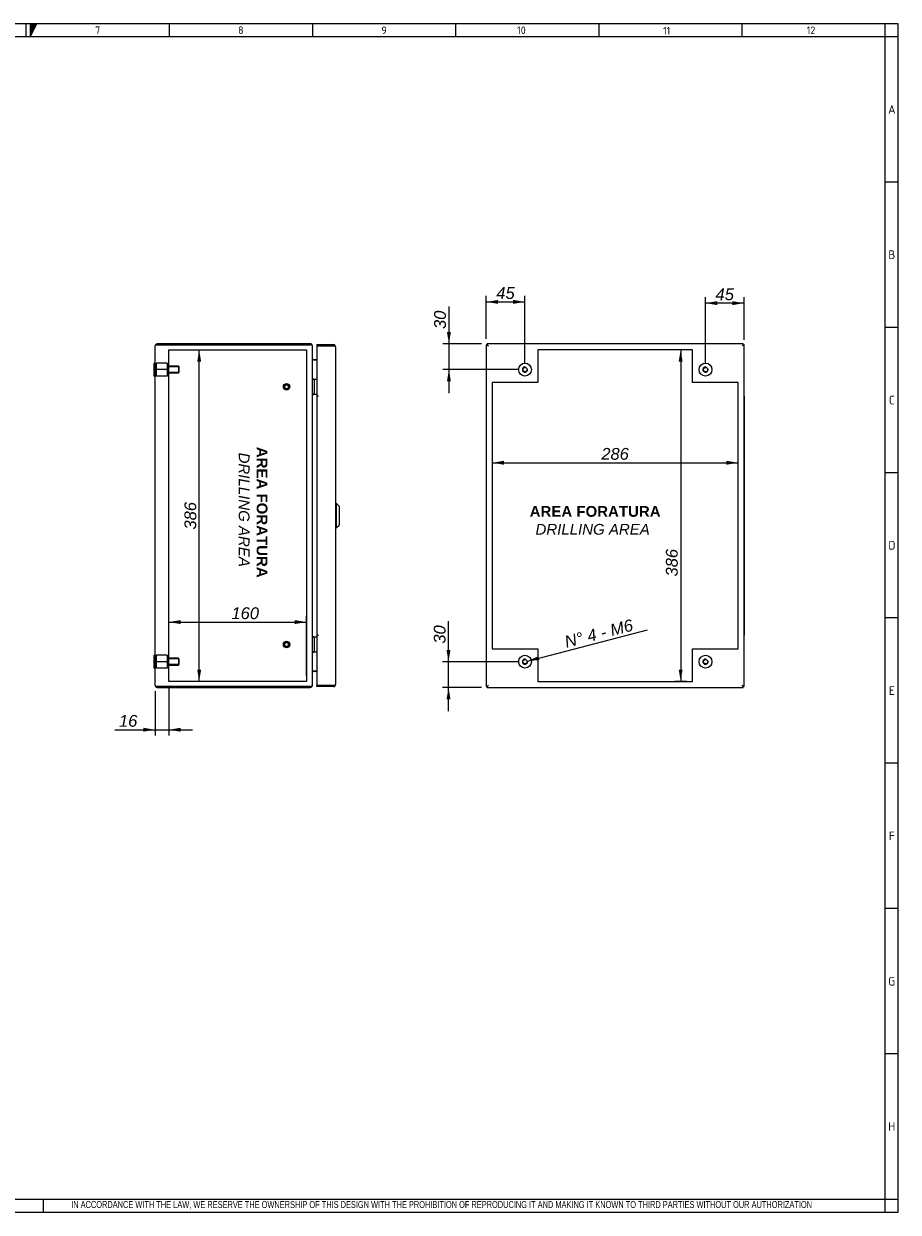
# Model space of a CAD drawing. Extents: x 6 to 412, y 11 to 288.
# Tile 3 of 3: x 209 to 412, y 11 to 288. Entities that reach past the tile are written whole.
import ezdxf
from ezdxf.enums import TextEntityAlignment as Align
from ezdxf.lldxf.tags import DXFTag

# ---------------------------------------------------------------- set-up
doc = ezdxf.new("R2010")
doc.units = 0
doc.layers.get('0').update_dxf_attribs({"linetype": 'CONTINUOUS'})
for name, color, linetype in [('_TRANSLATION', 7, 'CONTINUOUS'), ('AE00417_01', 7, 'CONTINUOUS'), ('AE00907_02', 7, 'CONTINUOUS'), ('C0000000', 7, 'CONTINUOUS'), ('C0000000_04', 7, 'CONTINUOUS'), ('C0000000_05', 7, 'CONTINUOUS'), ('C0000000_12', 7, 'CONTINUOUS'), ('C0000000_30', 7, 'CONTINUOUS'), ('DEFAULT', 7, 'CONTINUOUS'), ('SERRATURA_CENTR', 7, 'CONTINUOUS')]:
    doc.layers.add(name, color=color, linetype=linetype)
doc.styles.add('SEACAD_ARIAL', font='arial.ttf')
doc.styles.add('SEACAD_ARIALI', font='ariali.ttf')
tags = doc.linetypes.add('CENTER2', pattern=[28.575, 19.05, -3.175, 3.175, -3.175]).pattern_tags.tags
tags[10:11] = [DXFTag(74, 4), DXFTag(75, 0), DXFTag(340, '0'), DXFTag(46, 0.0), DXFTag(50, 0.0), DXFTag(44, 0.0), DXFTag(45, 0.0)]
tags[8:9] = [DXFTag(74, 4), DXFTag(75, 0), DXFTag(340, '0'), DXFTag(46, 0.0), DXFTag(50, 0.0), DXFTag(44, 0.0), DXFTag(45, 0.0)]
tags[6:7] = [DXFTag(74, 4), DXFTag(75, 0), DXFTag(340, '0'), DXFTag(46, 0.0), DXFTag(50, 0.0), DXFTag(44, 0.0), DXFTag(45, 0.0)]
tags[4:5] = [DXFTag(74, 4), DXFTag(75, 0), DXFTag(340, '0'), DXFTag(46, 0.0), DXFTag(50, 0.0), DXFTag(44, 0.0), DXFTag(45, 0.0)]
tags = doc.linetypes.add('HIDDEN2', pattern=[4.7625, 3.175, -1.5875]).pattern_tags.tags
tags[6:7] = [DXFTag(74, 4), DXFTag(75, 0), DXFTag(340, '0'), DXFTag(46, 0.0), DXFTag(50, 0.0), DXFTag(44, 0.0), DXFTag(45, 0.0)]
tags[4:5] = [DXFTag(74, 4), DXFTag(75, 0), DXFTag(340, '0'), DXFTag(46, 0.0), DXFTag(50, 0.0), DXFTag(44, 0.0), DXFTag(45, 0.0)]
doc.dimstyles.new('ISO', dxfattribs={"dimtxt": 2.75, "dimasz": 2.75, "dimexe": 1.375, "dimexo": 1.375, "dimgap": 0.6875, "dimtad": 1, "dimdec": 1, "dimlfac": 5, "dimtxsty": 'SEACAD_ARIAL', "dimsah": 1, "dimcen": 1.375, "dimadec": 1, "dimazin": 3, "dimtfac": 0.7, "dimtdec": 3, "dimtmove": 0, "dimatfit": 3, "dimtolj": 1})

# ---------------------------------------------------------------- blocks, each defined once
blk = doc.blocks.new('SE4')
at = {"layer": 'AE00417_01', "color": 7, "linetype": 'HIDDEN2'}
for centre, radius in [((269.8, 203.1), 0.75), ((269.8, 203.1), 0.6), ((269.8, 203.1), 0.5), ((269.8, 203.1), 0.45), ((269.8, 143.1), 0.75), ((269.8, 143.1), 0.6), ((269.8, 143.1), 0.5), ((269.8, 143.1), 0.45)]:
    blk.add_circle(centre, radius, dxfattribs=at)
for centre in [(269.8, 203.1), (269.8, 143.1)]:
    blk.add_arc(centre, 0.477, 75, 15, dxfattribs=at)
at = {"layer": 'AE00907_02', "color": 7, "linetype": 'HIDDEN2'}
for p, q in [((239.44, 133.33), (239.44, 133.34)), ((240.44, 133.33), (239.44, 133.33)), ((249.39, 133.33), (248.39, 133.33)), ((249.39, 133.33), (249.39, 133.34))]:
    blk.add_line(p, q, dxfattribs=at)
at = {"layer": 'AE00907_02', "color": 7, "linetype": 'CONTINUOUS'}
for p, q in [((240.44, 133.34), (240.4, 133.34)), ((248.39, 133.34), (240.44, 133.34)), ((248.39, 133.33), (240.44, 133.33)), ((248.42, 133.34), (248.39, 133.34))]:
    blk.add_line(p, q, dxfattribs=at)
at = {"layer": 'C0000000', "color": 7, "linetype": 'CONTINUOUS'}
for p, q in [((239, 205.6), (239, 208.6)), ((239.2, 208.6), (239, 208.6)), ((239, 205.6), (239.2, 205.6)), ((276, 204.9), (276, 204.9)), ((276.01, 204.9), (276.8, 204.9)), ((276.2, 204.7), (276.2, 201.5)), ((276, 201.3), (276, 201.3)), ((276.8, 201.3), (276.01, 201.3)), ((276, 144.9), (276, 144.9)), ((276.01, 144.9), (276.8, 144.9)), ((276.2, 144.7), (276.2, 141.5)), ((276, 141.3), (276, 141.3)), ((276.8, 141.3), (276.01, 141.3))]:
    blk.add_line(p, q, dxfattribs=at)
at = {"layer": 'C0000000', "color": 7, "linetype": 'HIDDEN2'}
for p, q in [((239.44, 208.6), (239.44, 207.1)), ((242.04, 208.6), (239.44, 208.6)), ((242.04, 208.6), (242.04, 207.1)), ((244.64, 207.9), (242.04, 207.9)), ((244.79, 207.74), (242.04, 207.74)), ((244.64, 207.9), (244.64, 206.3)), ((244.84, 207.7), (244.64, 207.9)), ((244.84, 206.5), (244.84, 207.7)), ((239.44, 207.1), (239.44, 205.6)), ((242.04, 207.1), (239.44, 207.1)), ((242.04, 205.6), (239.44, 205.6)), ((242.04, 207.1), (242.04, 205.6)), ((244.79, 206.45), (242.04, 206.45)), ((242.04, 206.3), (244.64, 206.3)), ((244.64, 206.3), (244.84, 206.5))]:
    blk.add_line(p, q, dxfattribs=at)
at = {"layer": 'C0000000', "color": 7, "linetype": 'CONTINUOUS'}
for centre, start, end in [((276, 204.7), 90, 180), ((276, 201.5), 180, 270), ((276, 144.7), 90, 180), ((276, 141.5), 180, 270)]:
    blk.add_arc(centre, 0.2, start, end, dxfattribs=at)
for points in [[(276.2, 204.7), (276.2, 204.9), (276, 204.9)], [(276, 201.3), (276.2, 201.3), (276.2, 201.5)], [(276.2, 144.7), (276.2, 144.9), (276, 144.9)], [(276, 141.3), (276.2, 141.3), (276.2, 141.5)]]:
    blk.add_rational_spline(points, [1, 0.707106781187, 1], degree=2, dxfattribs=at)
at = {"layer": 'C0000000_04', "color": 7, "linetype": 'HIDDEN2'}
for p, q in [((239.44, 140.6), (239.44, 139.1)), ((242.04, 140.6), (239.44, 140.6)), ((239.44, 139.1), (239.44, 137.6)), ((242.04, 139.1), (239.44, 139.1)), ((242.04, 140.6), (242.04, 139.1)), ((244.64, 139.9), (242.04, 139.9)), ((244.79, 139.74), (242.04, 139.74)), ((242.04, 139.1), (242.04, 137.6)), ((244.79, 138.45), (242.04, 138.45)), ((244.64, 139.9), (244.64, 138.3)), ((244.84, 139.7), (244.64, 139.9)), ((244.64, 138.3), (244.84, 138.5)), ((244.84, 138.5), (244.84, 139.7)), ((242.04, 137.6), (239.44, 137.6)), ((242.04, 138.3), (244.64, 138.3))]:
    blk.add_line(p, q, dxfattribs=at)
at = {"layer": 'C0000000_05', "color": 7, "linetype": 'CONTINUOUS'}
for p, q in [((239, 137.6), (239, 140.6)), ((239.2, 140.6), (239, 140.6)), ((239, 137.6), (239.2, 137.6))]:
    blk.add_line(p, q, dxfattribs=at)
at = {"layer": 'C0000000_12', "color": 7, "linetype": 'CONTINUOUS'}
for p, q in [((275.3, 213.1), (239.7, 213.1)), ((239.2, 133.6), (239.2, 212.6)), ((239.27, 212.86), (239.7, 212.86)), ((239.7, 212.85), (239.27, 212.85)), ((275.3, 212.86), (239.7, 212.86)), ((239.7, 212.85), (275.3, 212.85)), ((275.8, 212.59), (275.8, 212.6)), ((275.8, 133.6), (275.8, 212.59)), ((242.4, 207.74), (242.4, 207.9)), ((276.06, 209.33), (275.8, 209.33)), ((276.8, 209.34), (276.06, 209.34)), ((276.06, 209.33), (276.8, 209.33)), ((242.4, 206.3), (242.4, 206.45)), ((242.4, 139.74), (242.4, 139.9)), ((242.4, 138.3), (242.4, 138.45)), ((275.8, 136.86), (276.06, 136.86)), ((276.8, 136.86), (276.06, 136.86)), ((276.06, 136.86), (276.8, 136.86)), ((239.7, 133.34), (239.27, 133.34)), ((239.27, 133.34), (239.7, 133.34)), ((275.3, 133.34), (239.7, 133.34)), ((239.7, 133.34), (240.4, 133.34)), ((239.7, 133.1), (275.3, 133.1)), ((248.42, 133.34), (275.3, 133.34)), ((275.8, 133.6), (275.8, 133.6))]:
    blk.add_line(p, q, dxfattribs=at)
at = {"layer": 'C0000000_12', "color": 7, "linetype": 'CENTER2'}
for p, q in [((242.4, 207.9), (242.4, 211.7)), ((242.4, 211.7), (274.4, 211.7)), ((274.4, 211.7), (274.4, 134.5)), ((242.4, 206.45), (242.4, 207.74)), ((242.4, 139.9), (242.4, 206.3)), ((242.4, 138.45), (242.4, 139.74)), ((242.4, 134.5), (242.4, 138.3)), ((274.4, 134.5), (242.4, 134.5))]:
    blk.add_line(p, q, dxfattribs=at)
at = {"layer": 'C0000000_12', "color": 7, "linetype": 'CONTINUOUS'}
for centre, radius, start, end in [((239.7, 212.6), 0.5, 90, 148.6677), ((275.3, 212.6), 0.5, 0, 90), ((239.7, 212.6), 0.5, 148.6677, 180), ((275.3, 212.6), 0.26, 85.575, 90), ((276.06, 209.6), 0.26, 180, 270), ((276.06, 136.6), 0.26, 90, 180), ((239.7, 133.6), 0.5, 180, 211.3323), ((239.7, 133.6), 0.5, 211.3323, 270), ((275.3, 133.6), 0.5, 270, 0), ((275.3, 133.6), 0.26, 270, 274.425)]:
    blk.add_arc(centre, radius, start, end, dxfattribs=at)
for centre, major_axis, ratio, start_param, end_param in [((239.7, 212.6), (0.5, 0), 0.997824, 2.594742, 3.141593), ((275.3, 212.59), (-0.5, 0), 0.52, 3.141593, 4.712389), ((239.7, 133.6), (0.5, 0), 0.997824, 3.141593, 3.688444), ((275.3, 133.6), (0.5, 0), 0.52, 4.712389, 6.283185)]:
    blk.add_ellipse(centre, major_axis=major_axis, ratio=ratio, start_param=start_param, end_param=end_param, dxfattribs=at)
at = {"layer": 'C0000000_30', "color": 7, "linetype": 'CONTINUOUS'}
for p, q in [((276.8, 212.9), (276.8, 212.66)), ((276.8, 212.9), (280.7, 212.9)), ((276.8, 212.66), (280.7, 212.66)), ((277.04, 212.62), (276.8, 212.62)), ((276.8, 212.62), (276.8, 200.94)), ((277.04, 212.65), (278.74, 212.65)), ((280.7, 212.62), (277.04, 212.62)), ((278.74, 212.65), (279.34, 212.65)), ((279.34, 212.65), (279.34, 212.62)), ((280.7, 212.9), (280.7, 212.66)), ((281.13, 212.66), (280.7, 212.66)), ((280.7, 212.62), (281.13, 212.62)), ((281.2, 212.4), (281.2, 133.8)), ((277.04, 200.94), (276.8, 200.94)), ((277.2, 200.9), (276.81, 200.9)), ((276.81, 200.9), (276.81, 145.3)), ((277.2, 200.94), (277.04, 200.94)), ((277.2, 200.94), (277.2, 200.9)), ((277.2, 200.9), (277.2, 200.9)), ((277.04, 145.26), (276.8, 145.26)), ((276.8, 145.26), (276.8, 133.58)), ((276.81, 145.3), (277.2, 145.3)), ((277.04, 145.26), (277.2, 145.26)), ((277.2, 145.3), (277.2, 145.3)), ((277.2, 145.3), (277.2, 145.26)), ((277.04, 133.58), (276.8, 133.58)), ((276.8, 133.3), (276.8, 133.54)), ((280.7, 133.54), (276.8, 133.54)), ((280.7, 133.3), (276.8, 133.3)), ((277.04, 133.58), (280.7, 133.58)), ((277.04, 133.54), (278.74, 133.54)), ((279.34, 133.54), (278.74, 133.54)), ((279.34, 133.58), (279.34, 133.54)), ((280.7, 133.58), (281.13, 133.58)), ((281.13, 133.54), (280.7, 133.54)), ((280.7, 133.3), (280.7, 133.54))]:
    blk.add_line(p, q, dxfattribs=at)
for centre, radius, start, end in [((277.04, 212.66), 0.24, 179.9047, 189.4813), ((277.04, 212.66), 0.0004, 90, 270), ((280.7, 212.4), 0.5, 31.3323, 90), ((280.7, 212.4), 0.26, 57.7958, 90), ((280.7, 212.4), 0.5, 0, 31.3323), ((277.04, 133.54), 0.24, 170.5187, 180.0953), ((277.04, 133.54), 0.0004, 90, 270), ((280.7, 133.8), 0.26, 270, 302.2042), ((280.7, 133.8), 0.5, 270, 328.6677), ((280.7, 133.8), 0.5, 328.6677, 360)]:
    blk.add_arc(centre, radius, start, end, dxfattribs=at)
for centre, start_param, end_param in [((280.7, 212.4), 3.141593, 3.688444), ((280.7, 133.8), 2.594742, 3.141593)]:
    blk.add_ellipse(centre, major_axis=(-0.5, 0), ratio=0.846154, start_param=start_param, end_param=end_param, dxfattribs=at)
at = {"layer": 'SERRATURA_CENTR', "color": 7, "linetype": 'CONTINUOUS'}
for p, q in [((281.4, 175.9), (281.2, 175.9)), ((281.4, 170.3), (281.4, 175.9)), ((282, 175.3), (281.4, 175.9)), ((282, 175.3), (282, 170.9)), ((281.2, 170.3), (281.4, 170.3)), ((281.4, 170.3), (282, 170.9))]:
    blk.add_line(p, q, dxfattribs=at)
blk = doc.blocks.new('SE5')
at = {"layer": 'AE00907_02', "color": 7, "linetype": 'CONTINUOUS'}
for p, q in [((376.02, 133.34), (376.02, 133.34)), ((376.02, 133.33), (376.02, 133.34)), ((376.02, 133.33), (376.02, 133.33))]:
    blk.add_line(p, q, dxfattribs=at)
at = {"layer": 'C0000000', "color": 7, "linetype": 'CONTINUOUS'}
for radius in [1.5, 0.492]:
    blk.add_circle((367.26, 207.1), radius, dxfattribs=at)
blk.add_arc((367.26, 207.1), 0.6, 75, 15, dxfattribs=at)
at = {"layer": 'C0000000_05', "color": 7, "linetype": 'CONTINUOUS'}
for centre, radius in [((325.26, 207.1), 1.5), ((325.26, 207.1), 0.492), ((325.26, 139.1), 1.5), ((325.26, 139.1), 0.492), ((367.26, 139.1), 1.5), ((367.26, 139.1), 0.492)]:
    blk.add_circle(centre, radius, dxfattribs=at)
for centre in [(325.26, 207.1), (325.26, 139.1), (367.26, 139.1)]:
    blk.add_arc(centre, 0.6, 75, 15, dxfattribs=at)
at = {"layer": 'C0000000_12', "color": 7, "linetype": 'CONTINUOUS'}
for p, q in [((316.5, 213.1), (316.5, 212.86)), ((376.02, 213.1), (316.5, 213.1)), ((376.02, 213.1), (376.02, 212.86)), ((316.26, 212.85), (316.26, 133.34)), ((316.26, 212.85), (316.5, 212.85)), ((316.5, 212.86), (316.76, 212.6)), ((316.5, 212.85), (316.76, 212.6)), ((376.02, 212.86), (375.76, 212.6)), ((376.02, 212.85), (375.76, 212.6)), ((376.26, 212.85), (376.02, 212.85)), ((376.26, 133.34), (376.26, 212.85)), ((316.26, 133.34), (316.5, 133.34)), ((316.5, 133.34), (316.76, 133.6)), ((316.5, 133.34), (316.76, 133.6)), ((316.5, 133.1), (316.5, 133.34)), ((316.5, 133.1), (376.02, 133.1)), ((376.02, 133.34), (375.76, 133.6)), ((376.02, 133.34), (375.76, 133.6)), ((376.26, 133.34), (376.02, 133.34)), ((376.02, 133.1), (376.02, 133.34))]:
    blk.add_line(p, q, dxfattribs=at)
at = {"layer": 'C0000000_12', "color": 7, "linetype": 'CENTER2'}
for p, q in [((364.26, 211.7), (328.26, 211.7)), ((328.26, 211.7), (328.26, 204.1)), ((364.26, 204.1), (364.26, 211.7)), ((328.26, 204.1), (317.66, 204.1)), ((317.66, 204.1), (317.66, 142.1)), ((374.86, 204.1), (364.26, 204.1)), ((374.86, 142.1), (374.86, 204.1)), ((317.66, 142.1), (328.26, 142.1)), ((328.26, 142.1), (328.26, 134.5)), ((364.26, 134.5), (364.26, 142.1)), ((364.26, 142.1), (374.86, 142.1)), ((328.26, 134.5), (364.26, 134.5))]:
    blk.add_line(p, q, dxfattribs=at)
at = {"layer": 'C0000000_30', "color": 7, "linetype": 'CONTINUOUS'}
for p, q in [((316.34, 212.9), (316.34, 212.85)), ((316.5, 212.9), (316.34, 212.9)), ((316.7, 212.66), (316.7, 212.66)), ((316.74, 212.61), (316.74, 212.61)), ((375.78, 212.62), (375.78, 212.62)), ((375.82, 212.66), (375.82, 212.66)), ((376.18, 212.9), (376.02, 212.9)), ((376.18, 212.9), (376.18, 212.85)), ((376.26, 212.62), (376.26, 212.62)), ((376.26, 200.94), (376.26, 212.62)), ((376.26, 200.94), (376.26, 200.94)), ((376.26, 200.94), (376.26, 200.9)), ((376.26, 200.9), (376.26, 145.3)), ((376.26, 200.9), (376.26, 200.9)), ((376.26, 145.3), (376.26, 145.3)), ((376.26, 145.3), (376.26, 145.26)), ((376.26, 133.58), (376.26, 145.26)), ((376.26, 145.26), (376.26, 145.26)), ((316.34, 133.3), (316.34, 133.34)), ((316.34, 133.3), (316.5, 133.3)), ((316.7, 133.54), (316.7, 133.54)), ((316.74, 133.58), (316.74, 133.58)), ((375.78, 133.58), (375.78, 133.58)), ((375.82, 133.54), (375.82, 133.54)), ((376.02, 133.3), (376.18, 133.3)), ((376.18, 133.3), (376.18, 133.34)), ((376.26, 133.58), (376.26, 133.58))]:
    blk.add_line(p, q, dxfattribs=at)
blk = doc.blocks.new('DMBLK527')
at = {"layer": '_TRANSLATION', "linetype": 'CONTINUOUS'}
blk.add_hatch(color=7, dxfattribs=at).paths.add_polyline_path([(328.39, 140.38), (325.84, 139.25), (328.62, 139.49)])
at = {"layer": '_TRANSLATION', "color": 7, "linetype": 'CONTINUOUS'}
blk.add_line((325.84, 139.25), (353.78, 146.5), dxfattribs=at)
at = {"layer": '_TRANSLATION', "color": 7, "linetype": 'CONTINUOUS', "style": 'SEACAD_ARIALI'}
blk.add_text('N° 4 - M6', height=2.75, rotation=14.5556, dxfattribs=at).set_placement((334.21, 144.97), align=Align.TOP_LEFT)
blk = doc.blocks.new('DMBLK528')
at = {"layer": '_TRANSLATION', "linetype": 'CONTINUOUS'}
for points in [[(370.01, 223.02), (367.26, 222.56), (370.01, 222.1)], [(373.51, 223.02), (373.51, 222.1), (376.26, 222.56)]]:
    blk.add_hatch(color=7, dxfattribs=at).paths.add_polyline_path(points)
at = {"layer": '_TRANSLATION', "color": 7, "linetype": 'CONTINUOUS'}
for p, q in [((367.26, 208.47), (367.26, 223.94)), ((376.26, 222.56), (367.26, 222.56)), ((376.26, 213.99), (376.26, 223.94))]:
    blk.add_line(p, q, dxfattribs=at)
at = {"layer": '_TRANSLATION', "color": 7, "linetype": 'CONTINUOUS', "style": 'SEACAD_ARIALI'}
blk.add_text('45', height=2.75, dxfattribs=at).set_placement((369.59, 226), align=Align.TOP_LEFT)
blk = doc.blocks.new('DMBLK529')
at = {"layer": '_TRANSLATION', "linetype": 'CONTINUOUS'}
for points in [[(319.01, 223.31), (316.26, 222.85), (319.01, 222.39)], [(322.51, 223.31), (322.51, 222.39), (325.26, 222.85)]]:
    blk.add_hatch(color=7, dxfattribs=at).paths.add_polyline_path(points)
at = {"layer": '_TRANSLATION', "color": 7, "linetype": 'CONTINUOUS'}
for p, q in [((316.26, 214.23), (316.26, 224.23)), ((325.26, 208.47), (325.26, 224.23)), ((316.26, 222.85), (325.26, 222.85))]:
    blk.add_line(p, q, dxfattribs=at)
at = {"layer": '_TRANSLATION', "color": 7, "linetype": 'CONTINUOUS', "style": 'SEACAD_ARIALI'}
blk.add_text('45', height=2.75, dxfattribs=at).set_placement((318.59, 226.29), align=Align.TOP_LEFT)
blk = doc.blocks.new('DMBLK530')
at = {"layer": '_TRANSLATION', "linetype": 'CONTINUOUS'}
for points in [[(307.1, 215.85), (307.56, 213.1), (308.02, 215.85)], [(307.1, 204.35), (308.02, 204.35), (307.56, 207.1)]]:
    blk.add_hatch(color=7, dxfattribs=at).paths.add_polyline_path(points)
at = {"layer": '_TRANSLATION', "color": 7, "linetype": 'CONTINUOUS'}
for p, q in [((307.56, 221.78), (307.56, 201.6)), ((315.13, 213.1), (306.18, 213.1)), ((323.89, 207.1), (306.18, 207.1))]:
    blk.add_line(p, q, dxfattribs=at)
at = {"layer": '_TRANSLATION', "color": 7, "linetype": 'CONTINUOUS', "style": 'SEACAD_ARIALI'}
blk.add_text('30', height=2.75, rotation=90, dxfattribs=at).set_placement((304.12, 216.54), align=Align.TOP_LEFT)
blk = doc.blocks.new('DMBLK531')
at = {"layer": '_TRANSLATION', "linetype": 'CONTINUOUS'}
for points in [[(307.01, 141.85), (307.47, 139.1), (307.93, 141.85)], [(307.01, 130.35), (307.93, 130.35), (307.47, 133.1)]]:
    blk.add_hatch(color=7, dxfattribs=at).paths.add_polyline_path(points)
at = {"layer": '_TRANSLATION', "color": 7, "linetype": 'CONTINUOUS'}
for p, q in [((307.47, 127.6), (307.47, 148.54)), ((323.89, 139.1), (306.1, 139.1)), ((315.13, 133.1), (306.1, 133.1))]:
    blk.add_line(p, q, dxfattribs=at)
at = {"layer": '_TRANSLATION', "color": 7, "linetype": 'CONTINUOUS', "style": 'SEACAD_ARIALI'}
blk.add_text('30', height=2.75, rotation=90, dxfattribs=at).set_placement((304.03, 143.3), align=Align.TOP_LEFT)
blk = doc.blocks.new('DMBLK532')
at = {"layer": '_TRANSLATION', "linetype": 'CONTINUOUS'}
for points in [[(320.41, 185.87), (317.66, 185.41), (320.41, 184.95)], [(372.11, 185.87), (372.11, 184.95), (374.86, 185.41)]]:
    blk.add_hatch(color=7, dxfattribs=at).paths.add_polyline_path(points)
at = {"layer": '_TRANSLATION', "color": 7, "linetype": 'CONTINUOUS'}
blk.add_line((317.66, 185.41), (374.86, 185.41), dxfattribs=at)
at = {"layer": '_TRANSLATION', "color": 7, "linetype": 'CONTINUOUS', "style": 'SEACAD_ARIALI'}
blk.add_text('286', height=2.75, dxfattribs=at).set_placement((343.02, 188.85), align=Align.TOP_LEFT)
blk = doc.blocks.new('DMBLK533')
at = {"layer": '_TRANSLATION', "linetype": 'CONTINUOUS'}
for points in [[(361.02, 208.95), (361.93, 208.95), (361.48, 211.7)], [(361.02, 137.25), (361.48, 134.5), (361.93, 137.25)]]:
    blk.add_hatch(color=7, dxfattribs=at).paths.add_polyline_path(points)
at = {"layer": '_TRANSLATION', "color": 7, "linetype": 'CONTINUOUS'}
for p, q in [((361.48, 211.7), (361.48, 134.5)), ((362.89, 134.5), (360.1, 134.5))]:
    blk.add_line(p, q, dxfattribs=at)
at = {"layer": '_TRANSLATION', "color": 7, "linetype": 'CONTINUOUS', "style": 'SEACAD_ARIALI'}
blk.add_text('386', height=2.75, rotation=90, dxfattribs=at).set_placement((358.04, 158.93), align=Align.TOP_LEFT)
blk = doc.blocks.new('DMBLK545')
at = {"layer": '_TRANSLATION', "linetype": 'CONTINUOUS'}
for points in [[(236.45, 122.81), (239.2, 123.26), (236.45, 123.72)], [(245.15, 122.81), (245.15, 123.72), (242.4, 123.26)]]:
    blk.add_hatch(color=7, dxfattribs=at).paths.add_polyline_path(points)
at = {"layer": '_TRANSLATION', "color": 7, "linetype": 'CONTINUOUS'}
for p, q in [((242.4, 133.12), (242.4, 121.89)), ((239.2, 132.22), (239.2, 121.89)), ((229.85, 123.26), (247.9, 123.26))]:
    blk.add_line(p, q, dxfattribs=at)
at = {"layer": '_TRANSLATION', "color": 7, "linetype": 'CONTINUOUS', "style": 'SEACAD_ARIALI'}
blk.add_text('16', height=2.75, dxfattribs=at).set_placement((230.81, 126.7), align=Align.TOP_LEFT)
blk = doc.blocks.new('DMBLK546')
at = {"layer": '_TRANSLATION', "linetype": 'CONTINUOUS'}
for points in [[(249.92, 208.95), (249.47, 211.7), (249.01, 208.95)], [(249.92, 137.25), (249.01, 137.25), (249.47, 134.5)]]:
    blk.add_hatch(color=7, dxfattribs=at).paths.add_polyline_path(points)
at = {"layer": '_TRANSLATION', "color": 7, "linetype": 'CONTINUOUS'}
for p, q in [((243.77, 211.7), (250.84, 211.7)), ((249.47, 134.5), (249.47, 211.7))]:
    blk.add_line(p, q, dxfattribs=at)
at = {"layer": '_TRANSLATION', "color": 7, "linetype": 'CONTINUOUS', "style": 'SEACAD_ARIALI'}
blk.add_text('386', height=2.75, rotation=90, dxfattribs=at).set_placement((246.03, 169.86), align=Align.TOP_LEFT)
blk = doc.blocks.new('DMBLK547')
at = {"layer": '_TRANSLATION', "linetype": 'CONTINUOUS'}
for points in [[(245.15, 148.78), (242.4, 148.32), (245.15, 147.86)], [(271.65, 148.78), (271.65, 147.86), (274.4, 148.32)]]:
    blk.add_hatch(color=7, dxfattribs=at).paths.add_polyline_path(points)
at = {"layer": '_TRANSLATION', "color": 7, "linetype": 'CONTINUOUS'}
for p, q in [((242.4, 144.89), (242.4, 149.69)), ((274.4, 135.87), (274.4, 149.69)), ((242.4, 148.32), (274.4, 148.32))]:
    blk.add_line(p, q, dxfattribs=at)
at = {"layer": '_TRANSLATION', "color": 7, "linetype": 'CONTINUOUS', "style": 'SEACAD_ARIALI'}
blk.add_text('160', height=2.75, dxfattribs=at).set_placement((256.97, 151.76), align=Align.TOP_LEFT)

msp = doc.modelspace()

# ---------------------------------------------------------------- hatches: boundary and pattern name
at = {"linetype": 'CONTINUOUS'}
msp.add_hatch(color=7, dxfattribs=at).paths.add_polyline_path([(210.173, 287.588), (210.173, 284.56), (211.687, 287.588)])

# ---------------------------------------------------------------- linework, layer by layer
at = {"color": 7, "linetype": 'CONTINUOUS'}
for p, q in [((412.092, 287.588), (6.234, 287.588)), ((209.163, 287.588), (209.163, 284.56)), ((242.48, 287.588), (242.48, 284.56)), ((275.797, 287.588), (275.797, 284.56)), ((309.113, 287.588), (309.113, 284.56)), ((342.43, 287.588), (342.43, 284.56)), ((375.747, 287.588), (375.747, 284.56)), ((412.092, 10.959), (412.092, 287.588)), ((412.092, 250.738), (409.063, 250.738)), ((412.092, 216.917), (409.063, 216.917)), ((412.092, 183.095), (409.063, 183.095)), ((412.092, 149.274), (409.063, 149.274)), ((412.092, 115.452), (409.063, 115.452)), ((412.092, 81.631), (409.063, 81.631)), ((412.092, 47.809), (409.063, 47.809)), ((213.272, 10.954), (213.272, 13.983)), ((6.234, 10.959), (412.092, 10.959))]:
    msp.add_line(p, q, dxfattribs=at)
msp.add_lwpolyline([(210.173, 287.588), (210.173, 284.56), (211.687, 287.588), (210.173, 287.588)], dxfattribs=at)
at = {"layer": 'DEFAULT', "color": 7, "linetype": 'CONTINUOUS'}
for p, q in [((409.063, 10.959), (409.063, 287.588)), ((412.092, 284.56), (6.234, 284.56)), ((6.234, 13.988), (412.092, 13.988))]:
    msp.add_line(p, q, dxfattribs=at)

# ---------------------------------------------------------------- block references
at = {"layer": '_TRANSLATION'}
for name in ['SE4', 'SE5']:
    msp.add_blockref(name, (0, 0), dxfattribs=at)

# ---------------------------------------------------------------- texts
for s, insert, char_height, width, attachment_point in [('{\\fSolid Edge ANSI|b0||i0||c0|p34;\\C7;\\H1.766793;\\W1.;7}', (225.852, 285.196), 1.76679, 1.98765, 8), ('{\\fSolid Edge ANSI|b0||i0||c0|p34;\\C7;\\H1.766793;\\W1.;8}', (259.168, 285.196), 1.76679, 1.98765, 8), ('{\\fSolid Edge ANSI|b0||i0||c0|p34;\\C7;\\H1.766793;\\W1.;9}', (292.485, 285.196), 1.76679, 1.98765, 8), ('{\\fSolid Edge ANSI|b0||i0||c0|p34;\\C7;\\H1.766793;\\W1.;10}', (324.438, 285.196), 1.76679, 11.1986, 8), ('{\\fSolid Edge ANSI|b0||i0||c0|p34;\\C7;\\H1.766793;\\W1.;11}', (358.218, 285.073), 1.76679, 10.09104, 8), ('{\\fSolid Edge ANSI|b0||i0||c0|p34;\\C7;\\H1.766793;\\W1.;12}', (391.814, 285.196), 1.76679, 8.86043, 8), ('{\\fSolid Edge ANSI|b0||i0||c0|p34;\\C7;\\H2.019192;\\W1.;A}', (410.612, 266.645), 2.01919, 2.2716, 8), ('{\\fSolid Edge ANSI|b0||i0||c0|p34;\\C7;\\H2.019192;\\W1.;B}', (410.616, 232.824), 2.01919, 2.524, 8), ('{\\fSolid Edge ANSI|b0||i0||c0|p34;\\C7;\\H2.019192;\\W1.;C}', (410.614, 199.002), 2.01919, 2.3978, 8), ('{\\fSolid Edge ANSI|b0||i0||c0|p34;\\C7;\\H2.019192;\\W1.;D}', (410.616, 165.181), 2.01919, 2.524, 8), ('{\\fSolid Edge ANSI|b0||i0||c0|p34;\\C7;\\H2.019192;\\W1.;E}', (410.614, 131.359), 2.01919, 2.3978, 8), ('{\\fSolid Edge ANSI|b0||i0||c0|p34;\\C7;\\H2.019192;\\W1.;F}', (410.612, 97.538), 2.01919, 2.2716, 8), ('{\\fSolid Edge ANSI|b0||i0||c0|p34;\\C7;\\H2.019192;\\W1.;G}', (410.586, 63.716), 2.01919, 2.5871, 8), ('{\\fSolid Edge ANSI|b0||i0||c0|p34;\\C7;\\H2.019192;\\W1.;H}', (410.588, 29.895), 2.01919, 2.7133, 8), ('{\\fArial Narrow|b0||i0||c0|p34;\\C7;\\H1.6;\\W0.94;IN ACCORDANCE WITH THE LAW, WE RESERVE THE OWNERSHIP OF THIS DESIGN WITH THE PROHIBITION OF REPRODUCING IT AND MAKING IT KNOWN TO THIRD PARTIES WITHOUT OUR AUTHORIZATION}', (219.688, 11.652), 1.6, 181.99571, 7)]:
    msp.add_mtext(s, dxfattribs=dict(insert=insert, char_height=char_height, width=width, attachment_point=attachment_point))
at = {"layer": '_TRANSLATION', "insert": (261.991, 174.47), "char_height": 3, "width": 34.96354, "attachment_point": 5, "rotation": 270}
msp.add_mtext('{\\fArial|b0||i0||c0|p34;\\C7;\\H3.;\\W1.; }{\\fArial|b1||i0||c0|p34;\\C7;\\H2.5;\\W1.;AREA FORATURA \\P}{\\fArial|b0||i1||c0|p34;\\C7;\\H2.5;\\W1.;DRILLING AREA}', dxfattribs=at)
at = {"layer": '_TRANSLATION', "insert": (340.998, 171.98), "char_height": 3, "width": 34.96354, "attachment_point": 5}
msp.add_mtext('{\\fArial|b0||i0||c0|p34;\\C7;\\H3.;\\W1.; }{\\fArial|b1||i0||c0|p34;\\C7;\\H2.5;\\W1.;AREA FORATURA \\P}{\\fArial|b0||i1||c0|p34;\\C7;\\H2.5;\\W1.;DRILLING AREA}', dxfattribs=at)

# ---------------------------------------------------------------- dimensions: what is measured, and where the dimension line sits
at = {"layer": '_TRANSLATION', "color": 7, "linetype": 'CONTINUOUS'}
for base, p1, p2, picture, middle in [((325.262, 222.851), (316.262, 212.855), (325.262, 207.096), 'DMBLK529', (320.762, 222.851)), ((367.262, 222.562), (376.262, 212.616), (367.262, 207.096), 'DMBLK528', (371.762, 222.562)), ((242.399, 123.265), (239.199, 133.596), (242.399, 134.496), 'DMBLK545', (236.114, 123.265))]:
    dim = msp.add_linear_dim(base=base, p1=p1, p2=p2, text='\\A1;<>', dimstyle='ISO', override={"dimtmove": 0, "dimtolj": 0}, dxfattribs=at)
    dim.commit()
    dim.dimension.update_dxf_attribs({"geometry": picture, "text_midpoint": middle, "dimtype": 160})
for base, p1, p2, angle, picture, middle, dimtype in [((307.559, 207.096), (316.502, 213.096), (325.262, 207.096), 90, 'DMBLK530', (307.559, 215.578), 160), ((249.467, 134.496), (242.399, 134.496), (242.399, 211.696), 90, 'DMBLK546', (249.467, 173.096), 161), ((361.476, 211.696), (364.262, 211.696), (364.262, 134.496), 270, 'DMBLK533', (361.476, 162.174), 161), ((317.662, 185.412), (317.662, 173.096), (374.862, 173.096), 0, 'DMBLK532', (346.262, 185.412), 161), ((242.399, 148.32), (242.399, 134.496), (274.399, 134.496), 0, 'DMBLK547', (260.177, 148.32), 161), ((307.471, 139.096), (316.502, 133.096), (325.262, 139.096), 90, 'DMBLK531', (307.471, 142.335), 160)]:
    dim = msp.add_linear_dim(base=base, p1=p1, p2=p2, angle=angle, text='\\A1;<>', dimstyle='ISO', override={"dimtmove": 0, "dimtolj": 0}, dxfattribs=at)
    dim.commit()
    dim.dimension.update_dxf_attribs({"geometry": picture, "text_midpoint": middle, "dimtype": dimtype})
dim = msp.add_diameter_dim_2p(p1=(324.681, 138.945), p2=(325.843, 139.246), text='\\A1;N° 4 - M6 {}', dimstyle='ISO', dxfattribs=at)
dim.commit()
dim.dimension.update_dxf_attribs({"geometry": 'DMBLK527', "text_midpoint": (334.145, 141.402), "dimtype": 163})

doc.saveas('drawing.dxf')
